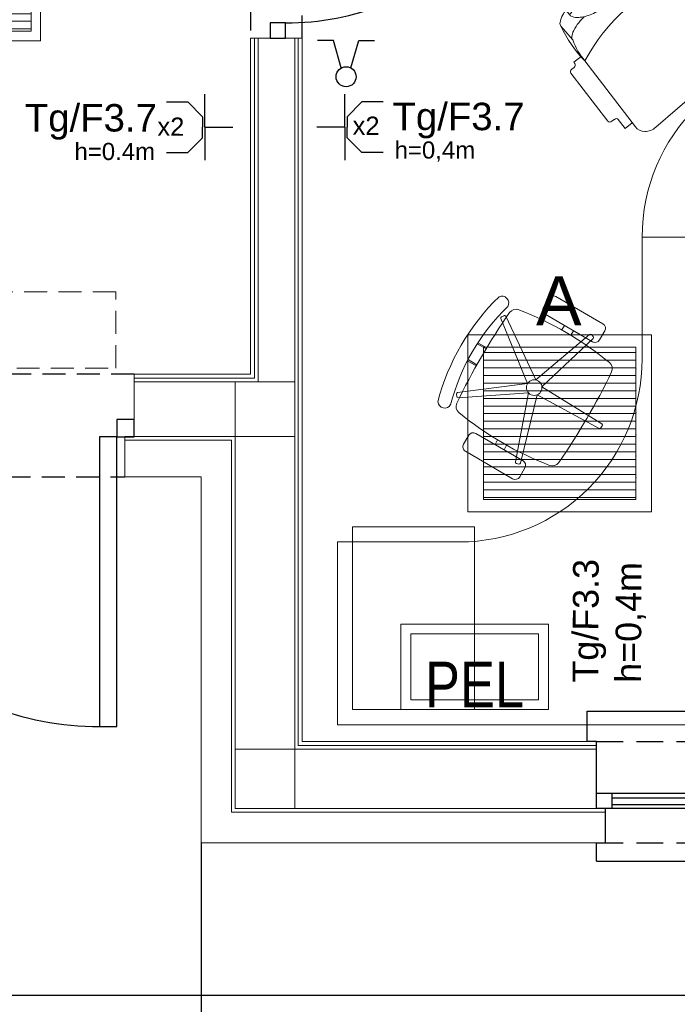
# Model space of a CAD drawing. Header units: inches. Extents: x 65192 to 78842, y -37594 to -36109.
# Tile 24 of 63: x 67205 to 67421, y -37077 to -36754. Entities that reach past the tile are written whole.
import ezdxf
from ezdxf.enums import TextEntityAlignment as Align

# ---------------------------------------------------------------- set-up
doc = ezdxf.new("R2010")
doc.units = ezdxf.units.IN
doc.header["$MEASUREMENT"] = 0
doc.linetypes.add('HIDDEN', pattern=[0.375, 0.25, -0.125])
for name, color, linetype, lineweight in [('#EL - Teletechnika', 3, 'Continuous', 35), ('E-opisy', 240, 'Continuous', 25), ('LUXIONA', 140, 'Continuous', 20), ('p--płyta GK', 7, 'Continuous', 0), ('p--wyposażenie', 251, 'Continuous', 0), ('p--ściana szkielet', 7, 'Continuous', 0)]:
    doc.layers.add(name, color=color, linetype=linetype, lineweight=lineweight)
for name, color, linetype in [('2      PRZYCISKI I ŁĄCZNIKI', 5, 'Continuous'), ('E_gniazda', 240, 'Continuous'), ('p--drzwi', 7, 'Continuous'), ('p--obrzeże bet.', 252, 'Continuous'), ('p--okna', 7, 'Continuous'), ('p--podciąg', 7, 'Continuous')]:
    doc.layers.add(name, color=color, linetype=linetype)
doc.styles.add('Arial', font='arial.ttf', dxfattribs={"width": 0.75})
doc.styles.add('GENERATED_STYLE_2', font='arial.ttf')
doc.styles.get("Standard").update_dxf_attribs({"font": 'ARIAL.TTF'})

# ---------------------------------------------------------------- blocks, each defined once
blk = doc.blocks.new('drzwi-90-100')
for p, q in [((10.1, 87.38), (5.05, 87.38)), ((5.05, 87.38), (5.05, 2.53)), ((10.1, 2.53), (10.1, 87.38)), ((5.05, 2.53), (0, 2.53)), ((0, 2.53), (0, -2.53)), ((5.05, -2.53), (5.05, 2.53)), ((5.05, 2.53), (10.1, 2.53)), ((100, 2.53), (94.95, 2.53)), ((94.95, 2.53), (94.95, -2.53)), ((100, -2.53), (100, 2.53)), ((0, -2.53), (5.05, -2.53)), ((94.95, -2.53), (100, -2.53))]:
    blk.add_line(p, q)
blk.add_arc((10.8, 3.23), 84.15, 359.5233, 90.4767)
blk = doc.blocks.new('okno-150-33.15')
at = {"linetype": 'Continuous', "ltscale": 35}
for p, q in [((-3, 10), (153, 10)), ((0, -39.15), (150, -39.15))]:
    blk.add_line(p, q, dxfattribs=at)
for p, q in [((-3, 0), (-3, 10)), ((153, 0), (153, 10)), ((0, 0), (-3, 0)), ((0, -21.95), (0, 0)), ((150, 0), (150, -21.95)), ((150, 0), (153, 0)), ((0, -21.95), (0, -16.95)), ((0, -16.95), (5, -16.95)), ((5, -16.95), (145, -16.95)), ((5, -16.95), (5, -21.95)), ((5, -18.45), (72.5, -18.45)), ((72.5, -21.95), (72.5, -16.95)), ((77.5, -16.95), (77.5, -21.95)), ((77.5, -18.45), (145, -18.45)), ((145, -21.95), (145, -16.95)), ((145, -16.95), (150, -16.95)), ((150, -16.95), (150, -21.95)), ((5, -21.95), (0, -21.95)), ((3, -33.15), (3, -21.95)), ((5, -20.61), (72.5, -20.61)), ((145, -21.95), (5, -21.95)), ((77.5, -20.61), (145, -20.61)), ((150, -21.95), (145, -21.95)), ((147, -21.95), (147, -33.15)), ((0, -39.15), (0, -33.15)), ((150, -33.15), (150, -39.15))]:
    blk.add_line(p, q)
at = {"linetype": 'HIDDEN', "ltscale": 35}
for p, q in [((0, 0), (150, 0)), ((0, -33.15), (150, -33.15))]:
    blk.add_line(p, q, dxfattribs=at)
blk = doc.blocks.new('sof11_r')
for p, q in [((45.17, 39.11), (21.82, 37.98)), ((20.87, 36.93), (20.93, 35.93)), ((46.23, 38.16), (46.28, 37.16)), ((51.6, 36.44), (47.33, 36.22)), ((51.6, 36.44), (51.76, 33.45)), ((19.98, 34.88), (19.38, 34.85)), ((19.38, 34.85), (19.53, 31.85)), ((53.8, 33.56), (21.8, 31.85)), ((12.61, 30.34), (5.61, 30.34)), ((59.07, -7.89), (59.07, 28.56)), ((0, 23.76), (0, -3.09)), ((2, 25.76), (4.37, 25.76)), ((2, -5.09), (4.37, -5.09)), ((12.61, -9.66), (5.61, -9.66)), ((19.38, -14.18), (19.53, -11.18)), ((53.8, -12.88), (21.8, -11.18)), ((51.6, -15.77), (51.76, -12.78)), ((19.98, -14.21), (19.38, -14.18)), ((20.87, -16.26), (20.93, -15.26)), ((51.6, -15.77), (47.33, -15.54)), ((45.17, -18.43), (21.82, -17.31)), ((46.23, -17.49), (46.28, -16.49))]:
    blk.add_line(p, q)
for points in [[(2.23, 25.76, -0.030204), (2.78, 27.41, -0.097163), (4.32, 29.79, -0.203453), (5.61, 30.34, -0.203453)], [(8.71, 22.55, -0.01879), (8.95, 24.41, -0.054131), (9.78, 27.41, -0.097163), (11.32, 29.79, -0.203453), (12.61, 30.34, -0.203453)], [(4.37, -5.09, 0.184283), (6.75, -4.18, 0.102242), (9.43, -0.57, 0.061197), (10.93, 4.08, 0.047488), (11.52, 10.34, 0.047488), (10.93, 16.59, 0.061197), (9.43, 21.24, 0.102242), (6.75, 24.85, 0.184283), (4.37, 25.76, 0.184283)], [(8.71, -1.88, 0.01879), (8.95, -3.74, 0.054131), (9.78, -6.74, 0.097163), (11.32, -9.12, 0.203453), (12.61, -9.66, 0.203453)], [(2.23, -5.09, 0.030204), (2.78, -6.74, 0.097163), (4.32, -9.12, 0.203453), (5.61, -9.66, 0.203453)]]:
    blk.add_lwpolyline(points, format="xyb")
for centre, radius, start, end in [((45.23, 38.11), 1, 3.0448, 93.0448), ((19.93, 35.88), 1, 273.0448, 3.0448), ((21.87, 36.99), 1, 93.0448, 183.0448), ((47.28, 37.21), 1, 183.0448, 273.0448), ((54.07, 28.56), 5, 0, 93.0448), ((18.77, -22.91), 54.85, 86.8308, 103.8805), ((21.41, 5.61), 26.24, 89.1562, 109.5996), ((68.33, 10.34), 51.27, 155.1826, 204.8174), ((2, 23.76), 2, 90, 180), ((122.88, 10.34), 119.5, 172.5855, 187.4145), ((1.91, 14.05), 6.89, 73.9141, 106.0859), ((1.91, 6.62), 6.89, 253.9141, 286.0859), ((2, -3.09), 2, 180, 270), ((18.77, 43.58), 54.85, 256.1195, 273.1692), ((21.41, 15.06), 26.24, 250.4004, 270.8438), ((54.07, -7.89), 5, 266.9552, 0), ((19.93, -15.21), 1, 356.9552, 86.9552), ((47.28, -16.54), 1, 86.9552, 176.9552), ((21.87, -16.31), 1, 176.9552, 266.9552), ((45.23, -17.44), 1, 266.9552, 356.9552)]:
    blk.add_arc(centre, radius, start, end)
blk = doc.blocks.new('krzesło obrotowe')
for p, q in [((7.39, 24.53), (-7.53, 24.49)), ((-8.95, 23.07), (-8.94, 20.22)), ((8.82, 20.27), (8.82, 23.12)), ((-7.51, 18.81), (7.41, 18.85)), ((-0.66, 2.03), (5.74, 20.18)), ((7.11, 19.74), (1.72, 1.26)), ((6.18, 20.4), (6.88, 20.18)), ((-1.47, 18.82), (-1.47, 17.39)), ((1.37, 18.83), (1.37, 17.4)), ((-17.49, 12.18), (-17.07, 12.78)), ((-2.13, -0.01), (-17.42, 11.69)), ((-16.58, 12.86), (-0.66, 2.03)), ((-19.48, 2.79), (-16.68, 2.79)), ((-19.49, 2.43), (-16.69, 2.44)), ((1.72, 1.26), (20.97, 0.78)), ((21.31, 0.43), (21.32, -0.3)), ((-19.48, -2.54), (-16.67, -2.53)), ((-17.36, -11.79), (-2.13, -0.01)), ((-0.65, -2.03), (-16.51, -12.96)), ((5.85, -20.15), (-0.65, -2.03)), ((20.97, -0.66), (1.73, -1.25)), ((1.73, -1.25), (7.22, -19.7)), ((-19.46, -2.9), (-16.67, -2.89)), ((-16.99, -12.87), (-17.42, -12.28)), ((-7.41, -18.85), (7.51, -18.81)), ((-1.37, -18.83), (-1.37, -17.4)), ((1.47, -18.82), (1.47, -17.39)), ((-8.82, -23.12), (-8.82, -20.27)), ((6.99, -20.14), (6.3, -20.37)), ((8.94, -20.22), (8.95, -23.07)), ((7.53, -24.49), (-7.39, -24.53))]:
    blk.add_line(p, q)
blk.add_circle((0, 0), 2.13)
for centre, radius, start, end in [((-7.53, 23.07), 1.42, 90.1621, 180.1621), ((7.4, 23.11), 1.42, 0.1621, 90.1621), ((-7.52, 20.23), 1.42, 180.1621, 270.1621), ((6.07, 20.06), 0.355, 72.1621, 160.5763), ((6.77, 19.84), 0.355, 343.748, 72.1621), ((7.4, 20.27), 1.42, 270.1621, 0.1621), ((37.88, 0.11), 60.97, 164.3717, 195.9526), ((-19.3, 15.49), 1.86, 0.1621, 146.0387), ((-14.04, 14.12), 2.13, 99.2648, 175.6008), ((0.21, -73.23), 90.64, 81.0595, 99.2648), ((13.96, 14.2), 2.13, 4.7235, 81.0595), ((37.88, 0.11), 57.42, 164.4503, 195.874), ((163.51, 0.46), 180.21, 175.6008, 184.7235), ((-163.51, -0.46), 180.21, 355.6008, 4.7235), ((-17.21, 11.98), 0.355, 144.1621, 232.5763), ((-16.78, 12.57), 0.355, 55.748, 144.1621), ((20.96, 0.42), 0.355, 0.1621, 88.5763), ((20.96, -0.31), 0.355, 271.748, 0.1621), ((-17.14, -12.07), 0.355, 127.748, 216.1621), ((-16.71, -12.66), 0.355, 216.1621, 304.5763), ((-19.21, -15.6), 1.86, 214.2856, 0.1621), ((-13.96, -14.2), 2.13, 184.7235, 261.0595), ((14.04, -14.12), 2.13, 279.2648, 355.6008), ((-0.21, 73.23), 90.64, 261.0595, 279.2648), ((7.52, -20.23), 1.42, 0.1621, 90.1621), ((-7.4, -20.27), 1.42, 90.1621, 180.1621), ((6.19, -20.03), 0.355, 199.748, 288.1621), ((6.88, -19.8), 0.355, 288.1621, 16.5763), ((-7.4, -23.11), 1.42, 180.1621, 270.1621), ((7.53, -23.07), 1.42, 270.1621, 0.1621)]:
    blk.add_arc(centre, radius, start, end)
blk = doc.blocks.new('WYŁ. ŒWIECZNIKOWY')
at = {"layer": '2      PRZYCISKI I ŁĄCZNIKI', "lineweight": 30}
for p, q in [((-71.1, 203), (-159.7, 203)), ((-26.8, 49.4), (-71.1, 203)), ((26.8, 49.4), (71.1, 203)), ((71.1, 203), (159.7, 203))]:
    blk.add_line(p, q, dxfattribs=at)
blk.add_circle((0, 0), 56.2, dxfattribs=at)
blk.add_circle((0, 0), 56.2, dxfattribs=at)
blk = doc.blocks.new('A')
at = {"layer": 'LUXIONA', "linetype": 'Continuous'}
h = blk.add_hatch(dxfattribs=at)
h.set_pattern_fill('ANSI31', color=256, scale=200, angle=135)
h.set_pattern_definition([(180, (365.154, -7.218), (-2e-15, -25), [])])
h.paths.add_polyline_path([(51, 540), (51, 40), (551, 40), (551, 540)])
for p, q in [((51, 290), (51, 540)), ((301, 540), (51, 540)), ((301, 540), (551, 540)), ((551, 540), (551, 40))]:
    blk.add_line(p, q, dxfattribs=at)
for points in [[(0, 580), (602, 580), (602, 0), (0, 0)], [(51, 540), (551, 540), (551, 40), (51, 40)], [(51, 540), (551, 540), (551, 40), (51, 40)]]:
    blk.add_lwpolyline(points, close=True, dxfattribs=at)
for p in [(551, 468.6), (551, 397.1), (551, 325.7), (551, 254.3), (551, 182.9), (551, 111.4)]:
    blk.add_point(p, dxfattribs=at)
at = {"layer": 'LUXIONA'}
blk.add_attdef('OZNACZENIE', text='', height=80, dxfattribs=at).set_placement((298.1, 611.8), align=Align.CENTER)
blk = doc.blocks.new('B')
at = {"layer": 'LUXIONA', "linetype": 'Continuous'}
h = blk.add_hatch(dxfattribs=at)
h.set_pattern_fill('ANSI31', color=256, scale=200, angle=135)
h.set_pattern_definition([(180, (966.344, -170.453), (-2e-15, -25), [])])
h.paths.add_polyline_path([(30.6, 263.5), (30.6, 31.5), (564.4, 31.5), (564.4, 263.5)])
for points in [[(0, 0), (595, 0), (595, 295), (0, 295)], [(30.6, 31.5), (564.4, 31.5), (564.4, 263.5), (30.6, 263.5)]]:
    blk.add_lwpolyline(points, close=True, dxfattribs=at)
at = {"layer": 'LUXIONA'}
blk.add_attdef('OZNACZENIE', text='', height=80, dxfattribs=at).set_placement((297.5, 343.1), align=Align.CENTER)
blk = doc.blocks.new('gn-1f')
at = {"layer": 'E_gniazda', "lineweight": 30}
for p, q in [((5465750.2434, 5917242.2776), (5465750.2434, 5917242.4824)), ((5465750.2434, 5917242.2776), (5465750.0034, 5917242.2776)), ((5465750.2434, 5917242.2776), (5465750.4834, 5917242.2776)), ((5465750.0592, 5917242.1555), (5465750.1665, 5917242.2623)), ((5465750.1665, 5917242.2623), (5465750.2434, 5917242.2623)), ((5465750.3202, 5917242.2623), (5465750.2434, 5917242.2623)), ((5465750.4276, 5917242.1555), (5465750.3202, 5917242.2623)), ((5465750.0592, 5917241.9997), (5465750.0592, 5917242.1555)), ((5465750.4276, 5917241.9997), (5465750.4276, 5917242.1555))]:
    blk.add_line(p, q, dxfattribs=at)
at = {"layer": 'E_gniazda', "color": 7, "style": 'Arial'}
blk.add_attdef('fazy', (5465750.6128, 5917242.1351), '', height=0.125, dxfattribs=at)
for tag, p in [('PRAD', (5465750.2366, 5917241.9258)), ('OBWÓD', (5465750.207, 5917241.7325))]:
    blk.add_attdef(tag, text='', height=0.125, dxfattribs=at).set_placement(p, align=Align.MIDDLE)

msp = doc.modelspace()

# ---------------------------------------------------------------- linework, layer by layer
at = {"layer": '#EL - Teletechnika', "color": 1, "lineweight": 5}
msp.add_lwpolyline([(67378.68, -36980.3), (67330.3, -36980.3), (67330.3, -36952.24), (67378.68, -36952.24)], close=True, dxfattribs=at)
at = {"layer": '#EL - Teletechnika', "color": 7, "lineweight": 5}
msp.add_lwpolyline([(67375.44, -36977.06), (67333.54, -36977.06), (67333.54, -36955.48), (67375.44, -36955.48)], close=True, dxfattribs=at)
at = {"layer": 'p--obrzeże bet.', "linetype": 'Continuous', "ltscale": 35}
for p, q in [((67264.74, -37023.95), (67264.74, -37073.95)), ((66883.54, -37073.95), (67264.74, -37073.95)), ((67264.74, -37073.95), (67264.74, -37264.62))]:
    msp.add_line(p, q, dxfattribs=at)
msp.add_lwpolyline([(67264.74, -37073.95), (67724.14, -37073.95), (67724.14, -36289.55), (66424.14, -36289.55), (66424.14, -37073.95), (66883.54, -37073.95)], dxfattribs=at)
at = {"layer": 'p--podciąg', "linetype": 'HIDDEN', "ltscale": 30}
for p, q in [((67280.99, -36660.1), (67280.99, -36760.1)), ((67297.89, -36760.1), (67297.89, -36660.1)), ((67242.74, -36870.3), (67130.74, -36870.3)), ((67133.74, -36903.95), (67239.74, -36903.95))]:
    msp.add_line(p, q, dxfattribs=at)
at = {"layer": 'p--płyta GK', "ltscale": 35}
for p, q in [((67280.99, -36870.3), (67280.99, -36760.1)), ((67282.24, -36871.55), (67282.24, -36760.1)), ((67296.64, -36992.05), (67296.64, -36760.1)), ((67297.89, -36990.8), (67297.89, -36760.1)), ((67242.74, -36870.3), (67280.99, -36870.3)), ((67242.74, -36871.55), (67282.24, -36871.55)), ((67394.44, -36992.05), (67296.64, -36992.05)), ((67394.44, -36990.8), (67297.89, -36990.8))]:
    msp.add_line(p, q, dxfattribs=at)
at = {"layer": 'p--wyposażenie', "linetype": 'Continuous', "lineweight": 5}
for points in [[(67409.44, -36825.3), (67529.44, -36825.3, 1), (67409.44, -36825.3)], [(67309.44, -36925.3), (67309.44, -36985.3), (67469.44, -36985.3), (67469.44, -36825.3), (67409.44, -36825.3), (67409.44, -36865.3, -0.414214), (67349.44, -36925.3), (67309.44, -36925.3)]]:
    msp.add_lwpolyline(points, format="xyb", close=True, dxfattribs=at)
at = {"layer": 'p--wyposażenie', "linetype": 'HIDDEN', "lineweight": 5, "ltscale": 30}
msp.add_lwpolyline([(67136.74, -36868.3), (67236.74, -36868.3), (67236.74, -36843.3), (67136.74, -36843.3)], close=True, dxfattribs=at)
at = {"layer": 'p--wyposażenie', "linetype": 'Continuous', "lineweight": 5}
msp.add_lwpolyline([(67354.44, -36920.3), (67354.44, -36980.3), (67314.44, -36980.3), (67314.44, -36920.3)], close=True, dxfattribs=at)
at = {"layer": 'p--ściana szkielet', "ltscale": 35}
for p, q in [((67280.99, -36760.1), (67297.89, -36760.1)), ((67283.44, -36872.75), (67283.44, -36760.1)), ((67295.44, -37012.75), (67295.44, -36760.1)), ((67242.74, -36872.75), (67295.44, -36872.75)), ((67275.94, -37012.75), (67275.94, -36872.75)), ((67239.74, -36891.95), (67274.74, -36891.95)), ((67242.74, -36890.75), (67295.44, -36890.75)), ((67274.74, -37013.95), (67274.74, -36891.95)), ((67239.74, -36903.95), (67264.74, -36903.95)), ((67264.74, -37023.95), (67264.74, -36903.95)), ((67394.44, -36993.25), (67275.94, -36993.25)), ((67394.44, -36993.25), (67275.94, -36993.25)), ((67397.44, -37013.95), (67274.74, -37013.95)), ((67394.44, -37012.75), (67275.94, -37012.75)), ((67397.44, -37023.95), (67264.74, -37023.95)), ((67397.44, -37023.95), (67264.74, -37023.95))]:
    msp.add_line(p, q, dxfattribs=at)
for points in [[(67242.74, -36870.3), (67242.74, -36890.75), (67239.74, -36890.75), (67239.74, -36903.95)], [(67394.44, -36990.8), (67394.44, -37012.75), (67397.44, -37012.75), (67397.44, -37023.95)]]:
    msp.add_lwpolyline(points, dxfattribs=at)

# ---------------------------------------------------------------- block references
at = {"layer": '2      PRZYCISKI I ŁĄCZNIKI', "color": 7, "xscale": 0.05849999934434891, "yscale": 0.05850000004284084, "zscale": 0.05850000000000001}
msp.add_blockref('WYŁ. ŒWIECZNIKOWY', (67312.31, -36772.71), dxfattribs=at)
at = {"layer": 'E_gniazda'}
ref = msp.add_blockref('gn-1f', (-266208636.58, -245995550.24), dxfattribs=dict(at, xscale=-45.00000000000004, yscale=45.00000000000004, zscale=45.00000000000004, rotation=270))
ref.add_attrib('OBWÓD', 'Tg/F3.7', dxfattribs={"layer": '0', "color": 7, "height": 9, "style": 'Arial'}).set_placement((67250.24, -36790.69), align=Align.RIGHT)
ref.add_attrib('PRAD', 'h=0.4m', dxfattribs={"layer": '0', "color": 7, "height": 5.625, "style": 'Arial'}).set_placement((67236.42, -36797.12), align=Align.MIDDLE)
ref = msp.add_blockref('gn-1f', (266343214.43, -245995550.24), dxfattribs=dict(at, xscale=45.00000000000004, yscale=45.00000000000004, zscale=45.00000000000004, rotation=89.99999999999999))
ref.add_attrib('OBWÓD', 'Tg/F3.7', dxfattribs={"layer": '0', "color": 7, "height": 9, "style": 'Arial'}).set_placement((67370.86, -36790.25), align=Align.RIGHT)
ref.add_attrib('PRAD', 'h=0,4m', dxfattribs={"layer": '0', "color": 7, "height": 5.625, "style": 'Arial'}).set_placement((67341.44, -36797.12), align=Align.MIDDLE)
at = {"layer": 'LUXIONA', "color": 7, "linetype": 'ByBlock'}
ref = msp.add_blockref('B', (67152.55, -36760.91), dxfattribs=dict(at, xscale=0.09999999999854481, yscale=0.1000000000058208, zscale=0.1))
ref.add_attrib('OZNACZENIE', 'B', dxfattribs={"height": 16}).set_placement((67182.3, -36726.59), align=Align.CENTER)
ref = msp.add_blockref('A', (67352.28, -36915.4), dxfattribs=dict(at, xscale=0.09999999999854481, yscale=0.1000000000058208, zscale=0.1))
ref.add_attrib('OZNACZENIE', 'A', dxfattribs={"height": 16}).set_placement((67382.09, -36854.21), align=Align.CENTER)
at = {"layer": 'p--drzwi', "rotation": 270}
msp.add_blockref('drzwi-90-100', (67289.94, -36660.1), dxfattribs=at)
at = {"layer": 'p--drzwi', "xscale": 1.12, "yscale": 1.12, "rotation": 180}
msp.add_blockref('drzwi-90-100', (67242.74, -36887.97), dxfattribs=at)
at = {"layer": 'p--okna', "linetype": 'Continuous'}
msp.add_blockref('okno-150-33.15', (67394.44, -36990.8), dxfattribs=at)
at = {"layer": 'p--wyposażenie', "linetype": 'Continuous', "lineweight": 5, "xscale": -0.8499999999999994, "rotation": 130.9655730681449}
msp.add_blockref('sof11_r', (67402.58, -36732.65), dxfattribs=at)
at = {"layer": 'p--wyposażenie', "linetype": 'Continuous', "lineweight": 5, "xscale": -1.2, "yscale": 1.2, "zscale": 1.2, "rotation": 149.9270727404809}
msp.add_blockref('krzesło obrotowe', (67374.02, -36874.67), dxfattribs=at)

# ---------------------------------------------------------------- texts
at = {"layer": '#EL - Teletechnika', "color": 1, "lineweight": 5, "insert": (67354.44, -36972.07), "char_height": 1.7108, "attachment_point": 5, "line_spacing_factor": 0.4}
msp.add_mtext('\\fArial Narrow|b0|i0;{\\H8.767995x;\\A1;PEL}\\A1;\\fTahoma|b1|i0|c238;\\P', dxfattribs=at)
at = {"layer": 'E-opisy', "linetype": 'Continuous', "char_height": 5.991, "attachment_point": 1, "rotation": 359.7673, "style": 'GENERATED_STYLE_2'}
for insert in [(67250.43, -36786.08), (67314.46, -36785.78)]:
    msp.add_mtext('x2', dxfattribs=dict(at, insert=insert))
at = {"layer": 'E-opisy', "color": 7, "linetype": 'Continuous', "insert": (67386.61, -36971.42), "char_height": 8.425, "attachment_point": 1, "rotation": 89.7673, "style": 'GENERATED_STYLE_2'}
msp.add_mtext('Tg/F3.3\\Ph=0,4m', dxfattribs=at)

doc.saveas('drawing.dxf')
